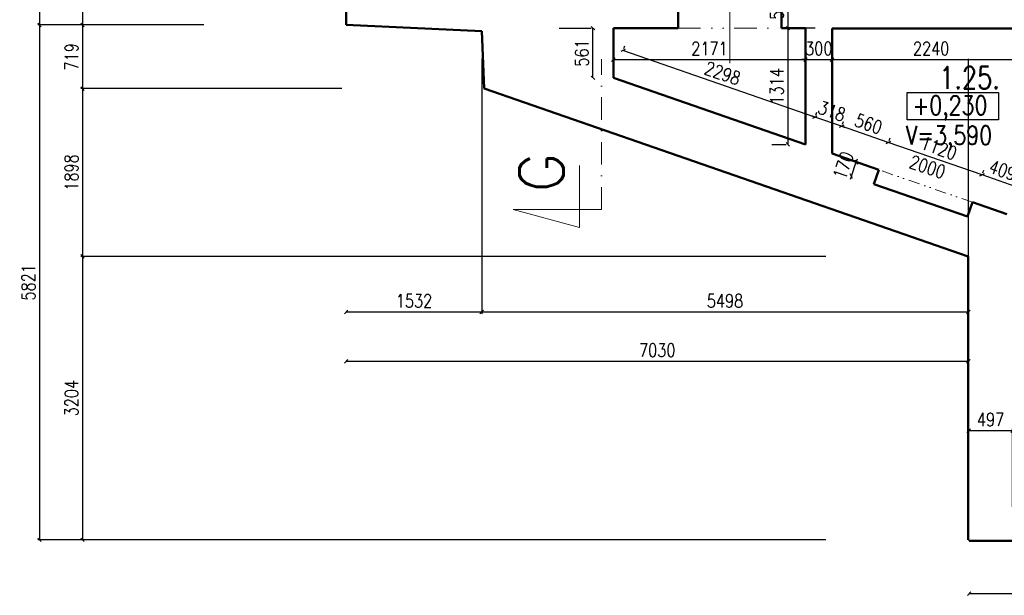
# Model space of a CAD drawing. Header units: millimetres. Extents: x -238874 to 551972, y -298952 to 658415.
# Tile 74 of 256: x 13249 to 24375, y 33297 to 39806. Entities that reach past the tile are written whole.
import ezdxf

# ---------------------------------------------------------------- set-up
doc = ezdxf.new("R2010")
doc.units = ezdxf.units.MM
doc.header["$LTSCALE"] = 20
for name, pattern in [('DIVIDE', [31.75, 12.7, -6.35, 0, -6.35, 0, -6.35]), ('DIVIDE2', [15.875, 6.35, -3.175, 0, -3.175, 0, -3.175]), ('ČERCHOVANÁ', [25.4, 12.7, -6.35, 0, -6.35])]:
    doc.linetypes.add(name, pattern=pattern)
doc.layers.add('CZ', color=255, linetype='Continuous')
doc.layers.add('KOTY', color=8, linetype='Continuous')
doc.layers.add('NOSNÉ', color=8, linetype='Continuous', lineweight=50)
doc.layers.add('PRUCHODY', color=7, linetype='Continuous', lineweight=18)
doc.styles.add('ROMANS', font='romans', dxfattribs={"width": 0.8})
doc.styles.add('SIMPLEX', font='SIMPLEX.shx', dxfattribs={"width": 0.8, "bigfont": 'CAD13.shx'})
doc.styles.get("Standard").update_dxf_attribs({"font": 'simplex.shx', "width": 0.8})
doc.dimstyles.new('CKA', dxfattribs={"dimtxt": 200, "dimasz": 40, "dimexe": 20, "dimexo": 0.2, "dimgap": 50, "dimtad": 1, "dimdec": 0, "dimrnd": 1, "dimzin": 0, "dimdsep": 46, "dimtxsty": 'Standard', "dimblk1": 'OBLIQUE', "dimblk2": 'OBLIQUE', "dimsah": 1, "dimcen": 0.09, "dimclrd": 253, "dimclre": 253, "dimclrt": 253, "dimadec": 0, "dimazin": 0, "dimtfac": 1, "dimtdec": 0, "dimtix": 1, "dimtmove": 2, "dimatfit": 3, "dimfxl": 1, "dimtolj": 1, "dimtzin": 0, "dimarcsym": 0})

# ---------------------------------------------------------------- blocks, each defined once
blk = doc.blocks.new('_OBLIQUE')
at = {"color": 0, "linetype": 'ByBlock'}
blk.add_line((-0.5, -0.5), (0.5, 0.5), dxfattribs=at)
blk = doc.blocks.new('*D49')
at = {"layer": 'DEFPOINTS', "color": 0, "transparency": 16777216}
for p in [(15068, 98190), (13472, 39746), (15068, 39746)]:
    blk.add_point(p, dxfattribs=at)
at = {"layer": 'KOTY', "lineweight": -2, "transparency": 16777216}
for p, q in [((13472, 98190), (13472, 39746)), ((14688, 39746), (13452, 39746))]:
    blk.add_line(p, q, dxfattribs=at)
at = {"layer": 'KOTY', "lineweight": -2, "transparency": 16777216, "xscale": 40, "yscale": 40, "zscale": 40}
for p, rotation in [((13472, 98190), 90), ((13472, 39746), 270)]:
    blk.add_blockref('_OBLIQUE', p, dxfattribs=dict(at, rotation=rotation))
at = {"layer": 'KOTY', "transparency": 16777216, "insert": (13347, 68968), "char_height": 150, "attachment_point": 5, "rotation": 90, "style": 'SIMPLEX'}
blk.add_mtext('\\A1;58444', dxfattribs=at)
blk = doc.blocks.new('*D77')
at = {"layer": 'DEFPOINTS', "color": 0, "transparency": 16777216}
for p in [(23978, 33915), (30668, 33915), (30668, 33317)]:
    blk.add_point(p, dxfattribs=at)
at = {"layer": 'KOTY', "lineweight": -2, "transparency": 16777216}
for p, q in [((30668, 33534), (30668, 33297)), ((23978, 33317), (30668, 33317))]:
    blk.add_line(p, q, dxfattribs=at)
at = {"layer": 'KOTY', "lineweight": -2, "transparency": 16777216, "xscale": 40, "yscale": 40, "zscale": 40, "rotation": 180}
blk.add_blockref('_OBLIQUE', (23978, 33317), dxfattribs=at)
at = {"layer": 'KOTY', "lineweight": -2, "transparency": 16777216, "xscale": 40, "yscale": 40, "zscale": 40}
blk.add_blockref('_OBLIQUE', (30668, 33317), dxfattribs=at)
at = {"layer": 'KOTY', "transparency": 16777216, "insert": (27323, 33442), "char_height": 150, "attachment_point": 5, "style": 'SIMPLEX'}
blk.add_mtext('\\A1;6690', dxfattribs=at)
blk = doc.blocks.new('*D81')
at = {"layer": 'DEFPOINTS', "color": 0, "transparency": 16777216}
for p in [(19726, 39710), (19726, 39710), (19726, 39149)]:
    blk.add_point(p, dxfattribs=at)
at = {"layer": 'KOTY', "lineweight": -2, "transparency": 16777216}
for p, q in [((19345, 39710), (19706, 39710)), ((19726, 39149), (19726, 39710))]:
    blk.add_line(p, q, dxfattribs=at)
at = {"layer": 'KOTY', "lineweight": -2, "transparency": 16777216, "xscale": 40, "yscale": 40, "zscale": 40}
for p, rotation in [((19726, 39710), 90), ((19726, 39149), 270)]:
    blk.add_blockref('_OBLIQUE', p, dxfattribs=dict(at, rotation=rotation))
at = {"layer": 'KOTY', "transparency": 16777216, "insert": (19601, 39429), "char_height": 150, "attachment_point": 5, "rotation": 90, "style": 'SIMPLEX'}
blk.add_mtext('\\A1;561', dxfattribs=at)
blk = doc.blocks.new('*D83')
at = {"layer": 'DEFPOINTS', "color": 0, "transparency": 16777216}
for p in [(15068, 39746), (13472, 33925), (22738, 33925)]:
    blk.add_point(p, dxfattribs=at)
at = {"layer": 'KOTY', "lineweight": -2, "transparency": 16777216}
for p, q in [((13472, 39746), (13472, 33925)), ((22358, 33925), (13452, 33925))]:
    blk.add_line(p, q, dxfattribs=at)
at = {"layer": 'KOTY', "lineweight": -2, "transparency": 16777216, "xscale": 40, "yscale": 40, "zscale": 40}
for p, rotation in [((13472, 39746), 90), ((13472, 33925), 270)]:
    blk.add_blockref('_OBLIQUE', p, dxfattribs=dict(at, rotation=rotation))
at = {"layer": 'KOTY', "transparency": 16777216, "insert": (13347, 36836), "char_height": 150, "attachment_point": 5, "rotation": 90, "style": 'SIMPLEX'}
blk.add_mtext('\\A1;5821', dxfattribs=at)
blk = doc.blocks.new('*D84')
at = {"layer": 'DEFPOINTS', "color": 0, "transparency": 16777216}
for p in [(16938, 39746), (23968, 39746), (23968, 35943)]:
    blk.add_point(p, dxfattribs=at)
at = {"layer": 'KOTY', "lineweight": -2, "transparency": 16777216}
for p, q in [((23968, 39365), (23968, 35923)), ((16938, 35943), (23968, 35943))]:
    blk.add_line(p, q, dxfattribs=at)
at = {"layer": 'KOTY', "lineweight": -2, "transparency": 16777216, "xscale": 40, "yscale": 40, "zscale": 40, "rotation": 180}
blk.add_blockref('_OBLIQUE', (16938, 35943), dxfattribs=at)
at = {"layer": 'KOTY', "lineweight": -2, "transparency": 16777216, "xscale": 40, "yscale": 40, "zscale": 40}
blk.add_blockref('_OBLIQUE', (23968, 35943), dxfattribs=at)
at = {"layer": 'KOTY', "transparency": 16777216, "insert": (20453, 36068), "char_height": 150, "attachment_point": 5, "style": 'SIMPLEX'}
blk.add_mtext('\\A1;7030', dxfattribs=at)
blk = doc.blocks.new('*D85')
at = {"layer": 'DEFPOINTS', "color": 0, "transparency": 16777216}
for p in [(18470, 39746), (23968, 37129), (23968, 36501)]:
    blk.add_point(p, dxfattribs=at)
at = {"layer": 'KOTY', "lineweight": -2, "transparency": 16777216}
for p, q in [((23968, 36748), (23968, 36481)), ((18470, 36501), (23968, 36501))]:
    blk.add_line(p, q, dxfattribs=at)
at = {"layer": 'KOTY', "lineweight": -2, "transparency": 16777216, "xscale": 40, "yscale": 40, "zscale": 40, "rotation": 180}
blk.add_blockref('_OBLIQUE', (18470, 36501), dxfattribs=at)
at = {"layer": 'KOTY', "lineweight": -2, "transparency": 16777216, "xscale": 40, "yscale": 40, "zscale": 40}
blk.add_blockref('_OBLIQUE', (23968, 36501), dxfattribs=at)
at = {"layer": 'KOTY', "transparency": 16777216, "insert": (21219, 36626), "char_height": 150, "attachment_point": 5, "style": 'SIMPLEX'}
blk.add_mtext('\\A1;5498', dxfattribs=at)
blk = doc.blocks.new('*D86')
at = {"layer": 'DEFPOINTS', "color": 0, "transparency": 16777216}
for p in [(22738, 37129), (13959, 33925), (22738, 33925)]:
    blk.add_point(p, dxfattribs=at)
at = {"layer": 'KOTY', "lineweight": -2, "transparency": 16777216}
for p, q in [((13959, 37129), (13959, 33925)), ((22358, 33925), (13939, 33925))]:
    blk.add_line(p, q, dxfattribs=at)
at = {"layer": 'KOTY', "lineweight": -2, "transparency": 16777216, "xscale": 40, "yscale": 40, "zscale": 40}
for p, rotation in [((13959, 37129), 90), ((13959, 33925), 270)]:
    blk.add_blockref('_OBLIQUE', p, dxfattribs=dict(at, rotation=rotation))
at = {"layer": 'KOTY', "transparency": 16777216, "insert": (13834, 35527), "char_height": 150, "attachment_point": 5, "rotation": 90, "style": 'SIMPLEX'}
blk.add_mtext('\\A1;3204', dxfattribs=at)
blk = doc.blocks.new('*D87')
at = {"layer": 'DEFPOINTS', "color": 0, "transparency": 16777216}
for p in [(17268, 39027), (13959, 37129), (22738, 37129)]:
    blk.add_point(p, dxfattribs=at)
at = {"layer": 'KOTY', "lineweight": -2, "transparency": 16777216}
for p, q in [((13959, 39027), (13959, 37129)), ((22358, 37129), (13939, 37129))]:
    blk.add_line(p, q, dxfattribs=at)
at = {"layer": 'KOTY', "lineweight": -2, "transparency": 16777216, "xscale": 40, "yscale": 40, "zscale": 40}
for p, rotation in [((13959, 39027), 90), ((13959, 37129), 270)]:
    blk.add_blockref('_OBLIQUE', p, dxfattribs=dict(at, rotation=rotation))
at = {"layer": 'KOTY', "transparency": 16777216, "insert": (13834, 38078), "char_height": 150, "attachment_point": 5, "rotation": 90, "style": 'SIMPLEX'}
blk.add_mtext('\\A1;1898', dxfattribs=at)
blk = doc.blocks.new('*D88')
at = {"layer": 'DEFPOINTS', "color": 0, "transparency": 16777216}
for p in [(27068, 40940), (27068, 40310), (17438, 39746)]:
    blk.add_point(p, dxfattribs=at)
at = {"layer": 'KOTY', "lineweight": -2, "transparency": 16777216}
for p, q in [((27068, 40691), (27068, 40960)), ((17438, 40940), (27068, 40940))]:
    blk.add_line(p, q, dxfattribs=at)
at = {"layer": 'KOTY', "lineweight": -2, "transparency": 16777216, "xscale": 40, "yscale": 40, "zscale": 40, "rotation": 180}
blk.add_blockref('_OBLIQUE', (17438, 40940), dxfattribs=at)
at = {"layer": 'KOTY', "lineweight": -2, "transparency": 16777216, "xscale": 40, "yscale": 40, "zscale": 40}
blk.add_blockref('_OBLIQUE', (27068, 40940), dxfattribs=at)
at = {"layer": 'KOTY', "transparency": 16777216, "insert": (22253, 41065), "char_height": 150, "attachment_point": 5, "style": 'SIMPLEX'}
blk.add_mtext('\\A1;9630', dxfattribs=at)
blk = doc.blocks.new('*D89')
at = {"layer": 'DEFPOINTS', "color": 0, "transparency": 16777216}
for p in [(16938, 39746), (18470, 39746), (18470, 36501)]:
    blk.add_point(p, dxfattribs=at)
at = {"layer": 'KOTY', "lineweight": -2, "transparency": 16777216}
for p, q in [((18470, 39365), (18470, 36481)), ((16938, 36501), (18470, 36501))]:
    blk.add_line(p, q, dxfattribs=at)
at = {"layer": 'KOTY', "lineweight": -2, "transparency": 16777216, "xscale": 40, "yscale": 40, "zscale": 40, "rotation": 180}
blk.add_blockref('_OBLIQUE', (16938, 36501), dxfattribs=at)
at = {"layer": 'KOTY', "lineweight": -2, "transparency": 16777216, "xscale": 40, "yscale": 40, "zscale": 40}
blk.add_blockref('_OBLIQUE', (18470, 36501), dxfattribs=at)
at = {"layer": 'KOTY', "transparency": 16777216, "insert": (17704, 36626), "char_height": 150, "attachment_point": 5, "style": 'SIMPLEX'}
blk.add_mtext('\\A1;1532', dxfattribs=at)
blk = doc.blocks.new('*D90')
at = {"layer": 'DEFPOINTS', "color": 0, "transparency": 16777216}
for p in [(17438, 40940), (16938, 39746), (17438, 39746)]:
    blk.add_point(p, dxfattribs=at)
at = {"layer": 'KOTY', "lineweight": -2, "transparency": 16777216}
for p, q in [((17438, 40127), (17438, 40960)), ((16938, 40940), (17438, 40940))]:
    blk.add_line(p, q, dxfattribs=at)
at = {"layer": 'KOTY', "lineweight": -2, "transparency": 16777216, "xscale": 40, "yscale": 40, "zscale": 40, "rotation": 180}
blk.add_blockref('_OBLIQUE', (16938, 40940), dxfattribs=at)
at = {"layer": 'KOTY', "lineweight": -2, "transparency": 16777216, "xscale": 40, "yscale": 40, "zscale": 40}
blk.add_blockref('_OBLIQUE', (17438, 40940), dxfattribs=at)
at = {"layer": 'KOTY', "transparency": 16777216, "insert": (17188, 41065), "char_height": 150, "attachment_point": 5, "style": 'SIMPLEX'}
blk.add_mtext('\\A1;500', dxfattribs=at)
blk = doc.blocks.new('*D91')
at = {"layer": 'DEFPOINTS', "color": 0, "transparency": 16777216}
for p in [(15708, 39746), (13959, 39027), (17268, 39027)]:
    blk.add_point(p, dxfattribs=at)
at = {"layer": 'KOTY', "lineweight": -2, "transparency": 16777216}
for p, q in [((13959, 39746), (13959, 39027)), ((16887, 39027), (13939, 39027))]:
    blk.add_line(p, q, dxfattribs=at)
at = {"layer": 'KOTY', "lineweight": -2, "transparency": 16777216, "xscale": 40, "yscale": 40, "zscale": 40}
for p, rotation in [((13959, 39746), 90), ((13959, 39027), 270)]:
    blk.add_blockref('_OBLIQUE', p, dxfattribs=dict(at, rotation=rotation))
at = {"layer": 'KOTY', "transparency": 16777216, "insert": (13834, 39386), "char_height": 150, "attachment_point": 5, "rotation": 90, "style": 'SIMPLEX'}
blk.add_mtext('\\A1;719', dxfattribs=at)
blk = doc.blocks.new('*D92')
at = {"layer": 'DEFPOINTS', "color": 0, "transparency": 16777216}
for p in [(15708, 41670), (13959, 39746), (15708, 39746)]:
    blk.add_point(p, dxfattribs=at)
at = {"layer": 'KOTY', "lineweight": -2, "transparency": 16777216}
for p, q in [((13959, 41670), (13959, 39746)), ((15328, 39746), (13939, 39746))]:
    blk.add_line(p, q, dxfattribs=at)
at = {"layer": 'KOTY', "lineweight": -2, "transparency": 16777216, "xscale": 40, "yscale": 40, "zscale": 40}
for p, rotation in [((13959, 41670), 90), ((13959, 39746), 270)]:
    blk.add_blockref('_OBLIQUE', p, dxfattribs=dict(at, rotation=rotation))
at = {"layer": 'KOTY', "transparency": 16777216, "insert": (13834, 40708), "char_height": 150, "attachment_point": 5, "rotation": 90, "style": 'SIMPLEX'}
blk.add_mtext('\\A1;1924', dxfattribs=at)
blk = doc.blocks.new('*D97')
at = {"layer": 'DEFPOINTS', "color": 0, "transparency": 16777216}
for p in [(23064, 38418), (22957, 38108), (24015, 37741)]:
    blk.add_point(p, dxfattribs=at)
at = {"layer": 'KOTY', "lineweight": -2, "transparency": 16777216}
for p, q in [((24123, 38051), (23064, 38418)), ((23082, 38468), (23071, 38437))]:
    blk.add_line(p, q, dxfattribs=at)
at = {"layer": 'KOTY', "lineweight": -2, "transparency": 16777216, "xscale": 40, "yscale": 40, "zscale": 40}
for p, rotation in [((23064, 38418), 160.8707551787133), ((24123, 38051), 340.8707551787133)]:
    blk.add_blockref('_OBLIQUE', p, dxfattribs=dict(at, rotation=rotation))
at = {"layer": 'KOTY', "transparency": 16777216, "insert": (23635, 38353), "char_height": 150, "attachment_point": 5, "rotation": 340.8708, "style": 'SIMPLEX'}
blk.add_mtext('\\A1;1120', dxfattribs=at)
blk = doc.blocks.new('*D98')
at = {"layer": 'DEFPOINTS', "color": 0, "transparency": 16777216}
for p in [(24123, 38051), (24015, 37741), (24402, 37607)]:
    blk.add_point(p, dxfattribs=at)
at = {"layer": 'KOTY', "lineweight": -2, "transparency": 16777216}
for p, q in [((24140, 38101), (24129, 38070)), ((24509, 37917), (24123, 38051))]:
    blk.add_line(p, q, dxfattribs=at)
at = {"layer": 'KOTY', "lineweight": -2, "transparency": 16777216, "xscale": 40, "yscale": 40, "zscale": 40}
for p, rotation in [((24123, 38051), 160.8707551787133), ((24509, 37917), 340.8707551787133)]:
    blk.add_blockref('_OBLIQUE', p, dxfattribs=dict(at, rotation=rotation))
at = {"layer": 'KOTY', "transparency": 16777216, "insert": (24357, 38102), "char_height": 150, "attachment_point": 5, "rotation": 340.8708, "style": 'SIMPLEX'}
blk.add_mtext('\\A1;409', dxfattribs=at)
blk = doc.blocks.new('*D100')
at = {"layer": 'DEFPOINTS', "color": 0, "transparency": 16777216}
for p in [(24468, 35159), (23971, 33918), (24468, 33918)]:
    blk.add_point(p, dxfattribs=at)
at = {"layer": 'KOTY', "lineweight": -2, "transparency": 16777216}
for p, q in [((23971, 35159), (24468, 35159)), ((24468, 34299), (24468, 35179))]:
    blk.add_line(p, q, dxfattribs=at)
at = {"layer": 'KOTY', "lineweight": -2, "transparency": 16777216, "xscale": 40, "yscale": 40, "zscale": 40, "rotation": 180}
blk.add_blockref('_OBLIQUE', (23971, 35159), dxfattribs=at)
at = {"layer": 'KOTY', "lineweight": -2, "transparency": 16777216, "xscale": 40, "yscale": 40, "zscale": 40}
blk.add_blockref('_OBLIQUE', (24468, 35159), dxfattribs=at)
at = {"layer": 'KOTY', "transparency": 16777216, "insert": (24219, 35284), "char_height": 150, "attachment_point": 5, "style": 'SIMPLEX'}
blk.add_mtext('\\A1;497', dxfattribs=at)
blk = doc.blocks.new('*D106')
at = {"layer": 'DEFPOINTS', "color": 0, "transparency": 16777216}
for p in [(22702, 38197), (22951, 38110), (22896, 37950)]:
    blk.add_point(p, dxfattribs=at)
at = {"layer": 'KOTY', "lineweight": -2, "transparency": 16777216}
for p, q in [((22592, 38235), (22683, 38203)), ((22647, 38036), (22702, 38197)), ((22702, 38197), (22715, 38234)), ((22647, 38036), (22633, 37998))]:
    blk.add_line(p, q, dxfattribs=at)
at = {"layer": 'KOTY', "lineweight": -2, "transparency": 16777216, "xscale": 40, "yscale": 40, "zscale": 40}
for p, rotation in [((22702, 38197), 250.8707551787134), ((22647, 38036), 70.87075517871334)]:
    blk.add_blockref('_OBLIQUE', p, dxfattribs=dict(at, rotation=rotation))
at = {"layer": 'KOTY', "transparency": 16777216, "insert": (22556, 38157), "char_height": 150, "attachment_point": 5, "rotation": 70.8708, "style": 'SIMPLEX'}
blk.add_mtext('\\A1;170', dxfattribs=at)
blk = doc.blocks.new('*D107')
at = {"layer": 'DEFPOINTS', "color": 0, "transparency": 16777216}
for p in [(22235, 38705), (22128, 38396), (22428, 38292)]:
    blk.add_point(p, dxfattribs=at)
at = {"layer": 'KOTY', "lineweight": -2, "transparency": 16777216}
for p, q in [((22235, 38705), (22198, 38719)), ((22253, 38755), (22242, 38724)), ((22535, 38601), (22235, 38705)), ((22535, 38601), (22573, 38588))]:
    blk.add_line(p, q, dxfattribs=at)
at = {"layer": 'KOTY', "lineweight": -2, "transparency": 16777216, "xscale": 40, "yscale": 40, "zscale": 40}
for p, rotation in [((22235, 38705), 340.8707551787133), ((22535, 38601), 160.8707551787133)]:
    blk.add_blockref('_OBLIQUE', p, dxfattribs=dict(at, rotation=rotation))
at = {"layer": 'KOTY', "transparency": 16777216, "insert": (22426, 38772), "char_height": 150, "attachment_point": 5, "rotation": 340.8708, "style": 'SIMPLEX'}
blk.add_mtext('\\A1;318', dxfattribs=at)
blk = doc.blocks.new('*D108')
at = {"layer": 'DEFPOINTS', "color": 0, "transparency": 16777216}
for p in [(22535, 38601), (22428, 38292), (22957, 38108)]:
    blk.add_point(p, dxfattribs=at)
at = {"layer": 'KOTY', "lineweight": -2, "transparency": 16777216}
for p, q in [((22553, 38651), (22542, 38620)), ((23064, 38418), (22535, 38601))]:
    blk.add_line(p, q, dxfattribs=at)
at = {"layer": 'KOTY', "lineweight": -2, "transparency": 16777216, "xscale": 40, "yscale": 40, "zscale": 40}
for p, rotation in [((22535, 38601), 160.8707551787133), ((23064, 38418), 340.8707551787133)]:
    blk.add_blockref('_OBLIQUE', p, dxfattribs=dict(at, rotation=rotation))
at = {"layer": 'KOTY', "transparency": 16777216, "insert": (22841, 38628), "char_height": 150, "attachment_point": 5, "rotation": 340.8708, "style": 'SIMPLEX'}
blk.add_mtext('\\A1;560', dxfattribs=at)
blk = doc.blocks.new('*D109')
at = {"layer": 'DEFPOINTS', "color": 0, "transparency": 16777216}
for p in [(21858, 39710), (21928, 38396), (22128, 38396)]:
    blk.add_point(p, dxfattribs=at)
at = {"layer": 'KOTY', "lineweight": -2, "transparency": 16777216}
for p, q in [((21928, 39710), (21928, 38396)), ((21747, 38396), (21908, 38396))]:
    blk.add_line(p, q, dxfattribs=at)
at = {"layer": 'KOTY', "lineweight": -2, "transparency": 16777216, "xscale": 40, "yscale": 40, "zscale": 40}
for p, rotation in [((21928, 39710), 90), ((21928, 38396), 270)]:
    blk.add_blockref('_OBLIQUE', p, dxfattribs=dict(at, rotation=rotation))
at = {"layer": 'KOTY', "transparency": 16777216, "insert": (21803, 39053), "char_height": 150, "attachment_point": 5, "rotation": 90, "style": 'SIMPLEX'}
blk.add_mtext('\\A1;1314', dxfattribs=at)
blk = doc.blocks.new('*D110')
at = {"layer": 'DEFPOINTS', "color": 0, "transparency": 16777216}
for p in [(21858, 40210), (21858, 39710), (21928, 39710)]:
    blk.add_point(p, dxfattribs=at)
at = {"layer": 'KOTY', "lineweight": -2, "transparency": 16777216}
for p, q in [((21928, 40210), (21928, 39710)), ((22239, 39710), (21948, 39710))]:
    blk.add_line(p, q, dxfattribs=at)
at = {"layer": 'KOTY', "lineweight": -2, "transparency": 16777216, "xscale": 40, "yscale": 40, "zscale": 40}
for p, rotation in [((21928, 40210), 90), ((21928, 39710), 270)]:
    blk.add_blockref('_OBLIQUE', p, dxfattribs=dict(at, rotation=rotation))
at = {"layer": 'KOTY', "transparency": 16777216, "insert": (21803, 39960), "char_height": 150, "attachment_point": 5, "rotation": 90, "style": 'SIMPLEX'}
blk.add_mtext('\\A1;500', dxfattribs=at)
blk = doc.blocks.new('*D111')
at = {"layer": 'DEFPOINTS', "color": 0, "transparency": 16777216}
for p in [(22428, 39707), (24668, 39707), (24668, 39355)]:
    blk.add_point(p, dxfattribs=at)
at = {"layer": 'KOTY', "lineweight": -2, "transparency": 16777216}
for p, q in [((22428, 39355), (24668, 39355)), ((24668, 39326), (24668, 39335))]:
    blk.add_line(p, q, dxfattribs=at)
at = {"layer": 'KOTY', "lineweight": -2, "transparency": 16777216, "xscale": 40, "yscale": 40, "zscale": 40, "rotation": 180}
blk.add_blockref('_OBLIQUE', (22428, 39355), dxfattribs=at)
at = {"layer": 'KOTY', "lineweight": -2, "transparency": 16777216, "xscale": 40, "yscale": 40, "zscale": 40}
blk.add_blockref('_OBLIQUE', (24668, 39355), dxfattribs=at)
at = {"layer": 'KOTY', "transparency": 16777216, "insert": (23548, 39480), "char_height": 150, "attachment_point": 5, "style": 'SIMPLEX'}
blk.add_mtext('\\A1;2240', dxfattribs=at)
blk = doc.blocks.new('*D112')
at = {"layer": 'DEFPOINTS', "color": 0, "transparency": 16777216}
for p in [(22128, 39710), (22428, 39707), (22428, 39355)]:
    blk.add_point(p, dxfattribs=at)
at = {"layer": 'KOTY', "lineweight": -2, "transparency": 16777216}
for p, q in [((22128, 39355), (22088, 39355)), ((22128, 39355), (22428, 39355)), ((22428, 39355), (22468, 39355)), ((22428, 39326), (22428, 39335))]:
    blk.add_line(p, q, dxfattribs=at)
at = {"layer": 'KOTY', "lineweight": -2, "transparency": 16777216, "xscale": 40, "yscale": 40, "zscale": 40}
blk.add_blockref('_OBLIQUE', (22128, 39355), dxfattribs=at)
at = {"layer": 'KOTY', "lineweight": -2, "transparency": 16777216, "xscale": 40, "yscale": 40, "zscale": 40, "rotation": 180}
blk.add_blockref('_OBLIQUE', (22428, 39355), dxfattribs=at)
at = {"layer": 'KOTY', "transparency": 16777216, "insert": (22278, 39480), "char_height": 150, "attachment_point": 5, "style": 'SIMPLEX'}
blk.add_mtext('\\A1;300', dxfattribs=at)
blk = doc.blocks.new('*D113')
at = {"layer": 'DEFPOINTS', "color": 0, "transparency": 16777216}
for p in [(20065, 39458), (19957, 39149), (22128, 38396)]:
    blk.add_point(p, dxfattribs=at)
at = {"layer": 'KOTY', "lineweight": -2, "transparency": 16777216}
for p, q in [((20082, 39508), (20071, 39477)), ((22235, 38705), (20065, 39458))]:
    blk.add_line(p, q, dxfattribs=at)
at = {"layer": 'KOTY', "lineweight": -2, "transparency": 16777216, "xscale": 40, "yscale": 40, "zscale": 40}
for p, rotation in [((20065, 39458), 160.8707551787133), ((22235, 38705), 340.8707551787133)]:
    blk.add_blockref('_OBLIQUE', p, dxfattribs=dict(at, rotation=rotation))
at = {"layer": 'KOTY', "transparency": 16777216, "insert": (21191, 39200), "char_height": 150, "attachment_point": 5, "rotation": 340.8708, "style": 'SIMPLEX'}
blk.add_mtext('\\A1;2298', dxfattribs=at)
blk = doc.blocks.new('*D114')
at = {"layer": 'DEFPOINTS', "color": 0, "transparency": 16777216}
for p in [(19957, 39710), (22128, 39710), (22128, 39355)]:
    blk.add_point(p, dxfattribs=at)
at = {"layer": 'KOTY', "lineweight": -2, "transparency": 16777216}
for p, q in [((19957, 39355), (22128, 39355)), ((22128, 39329), (22128, 39335))]:
    blk.add_line(p, q, dxfattribs=at)
at = {"layer": 'KOTY', "lineweight": -2, "transparency": 16777216, "xscale": 40, "yscale": 40, "zscale": 40, "rotation": 180}
blk.add_blockref('_OBLIQUE', (19957, 39355), dxfattribs=at)
at = {"layer": 'KOTY', "lineweight": -2, "transparency": 16777216, "xscale": 40, "yscale": 40, "zscale": 40}
blk.add_blockref('_OBLIQUE', (22128, 39355), dxfattribs=at)
at = {"layer": 'KOTY', "transparency": 16777216, "insert": (21043, 39480), "char_height": 150, "attachment_point": 5, "style": 'SIMPLEX'}
blk.add_mtext('\\A1;2171', dxfattribs=at)

msp = doc.modelspace()

# ---------------------------------------------------------------- linework, layer by layer
at = {"layer": 'CZ', "color": 7}
msp.add_lwpolyline([(23275.35, 38984.446), (24308.833, 38984.446), (24308.833, 38671.975), (23275.35, 38671.975)], close=True, dxfattribs=at)
at = {"layer": 'NOSNÉ'}
for p, q in [((16937.962, 39746.016), (16937.962, 41670.047)), ((20687.962, 40210.047), (20687.962, 39710.047)), ((21857.962, 40210.047), (21857.962, 39710.047)), ((16937.962, 39746.016), (18470.307, 39674.958)), ((18470.307, 39674.958), (18497.296, 39026.674)), ((19957.163, 39148.69), (19957.163, 39710.047)), ((20687.962, 39710.047), (19957.163, 39710.047)), ((22127.962, 39710.047), (21857.962, 39710.047)), ((22127.962, 39710.047), (22127.962, 38395.742)), ((22427.962, 39707.118), (25917.712, 39707.118)), ((22427.962, 39707.118), (22427.962, 38291.687)), ((19957.163, 39148.69), (22127.962, 38395.742)), ((18497.296, 39026.674), (23967.962, 37129.158)), ((22427.962, 38291.687), (22957.04, 38108.174)), ((22957.04, 38108.174), (22901.331, 37947.562)), ((22901.331, 37947.562), (23959.486, 37580.537)), ((24015.195, 37741.15), (23959.486, 37580.537)), ((24015.195, 37741.15), (24401.618, 37607.118)), ((23967.962, 33925.047), (23967.962, 37129.158)), ((29457.962, 33910.047), (23977.962, 33915.047))]:
    msp.add_line(p, q, dxfattribs=at)
at = {"layer": 'PRUCHODY'}
for p, q in [((21272.962, 39312.551), (21272.962, 41107.544)), ((19957.163, 39148.69), (22127.962, 38395.742)), ((22427.962, 38291.687), (22957.04, 38108.174)), ((19573.927, 38158.546), (19573.927, 37457.584)), ((24015.195, 37741.15), (24104.867, 37710.047)), ((18823.927, 37658.546), (19823.927, 37658.546)), ((18823.927, 37658.546), (19573.927, 37457.584))]:
    msp.add_line(p, q, dxfattribs=at)
at = {"layer": 'PRUCHODY', "linetype": 'DIVIDE'}
msp.add_line((20687.962, 39710.047), (21857.962, 39710.047), dxfattribs=at)
at = {"layer": 'PRUCHODY', "linetype": 'ČERCHOVANÁ'}
msp.add_line((19823.927, 37658.546), (19823.927, 39358.38), dxfattribs=at)
at = {"layer": 'PRUCHODY', "linetype": 'DIVIDE2'}
msp.add_line((24015.195, 37741.15), (22957.04, 38108.174), dxfattribs=at)
at = {"layer": 'PRUCHODY'}
msp.add_arc((23977.962, 33925.047), 10, 180, 270, dxfattribs=at)

# ---------------------------------------------------------------- texts
at = {"layer": 'CZ', "color": 7, "style": 'ROMANS'}
msp.add_text('G', height=500, rotation=90, dxfattribs=at).set_placement((19395.435, 37851.054))
at = {"layer": 'CZ', "color": 7, "attachment_point": 1}
for s, insert, char_height, width in [('1.25.', (23638.681, 39274.959), 250, 971.4), ('+0,230', (23338.239, 38943.242), 212.5, 1666.9), ('V=3,590', (23260.252, 38606.209), 212.5, 3214.5)]:
    msp.add_mtext(s, dxfattribs=dict(at, insert=insert, char_height=char_height, width=width))
at = {"layer": 'KOTY', "insert": (23335.981, 38278.904), "char_height": 150, "width": 1089.9, "attachment_point": 1, "rotation": 341.0383465}
msp.add_mtext('2000', dxfattribs=at)

# ---------------------------------------------------------------- dimensions: what is measured, and where the dimension line sits
at = {"layer": 'KOTY'}
for base, p1, p2, angle, text, picture, middle in [((13472.027, 39746.016), (15068.362, 98190.047), (15068.362, 39746.016), 90, '58444', '*D49', (13347.027, 68968.031)), ((13958.559, 39746.016), (15708.362, 41670.047), (15708.362, 39746.016), 90, '1924', '*D92', (13833.559, 40708.031)), ((21927.962, 39710.047), (21857.962, 40210.047), (21857.962, 39710.047), 270, '500', '*D110', (21802.962, 39960.047)), ((13472.027, 33925.047), (15068.362, 39746.016), (22738.362, 33925.047), 90, '5821', '*D83', (13347.027, 36835.531)), ((13958.559, 39026.674), (15708.362, 39746.016), (17267.695, 39026.674), 90, '719', '*D91', (13833.559, 39386.345)), ((23967.962, 35942.625), (16937.962, 39746.016), (23967.962, 39746.016), 180, '7030', '*D84', (20452.962, 36067.625)), ((18470.307, 36500.674), (16937.962, 39746.016), (18470.307, 39746.016), 180, '1532', '*D89', (17704.135, 36625.674)), ((23967.962, 36500.674), (18470.307, 39746.016), (23967.962, 37129.158), 180, '5498', '*D85', (21219.135, 36625.674)), ((19725.833, 39710.047), (19725.833, 39148.69), (19725.833, 39710.047), 270, '561', '*D81', (19600.833, 39429.369)), ((21927.962, 38395.742), (21857.962, 39710.047), (22127.962, 38395.742), 270, '1314', '*D109', (21802.962, 39052.895)), ((22127.962, 39355.465), (19957.163, 39710.047), (22127.962, 39710.047), 180, '2171', '*D114', (21042.563, 39480.465)), ((22427.962, 39355.465), (22127.962, 39710.047), (22427.962, 39707.118), 180, '300', '*D112', (22277.962, 39480.465)), ((24667.962, 39355.465), (22427.962, 39707.118), (24667.962, 39707.118), 180, '2240', '*D111', (23547.962, 39480.465)), ((20064.598, 39458.43), (22127.962, 38395.742), (19957.163, 39148.69), 340.8707552, '2298', '*D113', (21190.96, 39200.054)), ((13958.559, 37129.158), (17267.695, 39026.674), (22738.362, 37129.158), 90, '1898', '*D87', (13833.559, 38077.916)), ((22235.396, 38705.483), (22427.962, 38291.687), (22127.962, 38395.742), 340.8707552, '318', '*D107', (22426.359, 38771.553)), ((22535.396, 38601.427), (22957.04, 38108.174), (22427.962, 38291.687), 340.8707552, '560', '*D108', (22840.898, 38627.769)), ((23064.474, 38417.915), (24015.195, 37741.15), (22957.04, 38108.174), 340.8707552, '1120', '*D97', (23634.515, 38352.501)), ((22702.22, 38196.559), (22895.682, 37949.521), (22951.391, 38110.134), 70.8707552, '170', '*D106', (22556.268, 38157.215)), ((24122.63, 38050.891), (24401.618, 37607.118), (24015.195, 37741.15), 340.8707552, '409', '*D98', (24356.804, 38101.972)), ((13958.559, 33925.047), (22738.362, 37129.158), (22738.362, 33925.047), 90, '3204', '*D86', (13833.559, 35527.103)), ((30667.962, 33317.233), (23977.962, 33915.047), (30667.962, 33915.047), 180, '6690', '*D77', (27322.962, 33442.233))]:
    dim = msp.add_linear_dim(base=base, p1=p1, p2=p2, angle=angle, text=text, dimstyle='CKA', override={"dimtxt": 150, "dimexo": 380.774374, "dimtxsty": 'SIMPLEX', "dimse1": 1, "dimclrd": 256, "dimclre": 256, "dimclrt": 256}, dxfattribs=at)
    dim.commit()
    dim.dimension.update_dxf_attribs({"geometry": picture, "text_midpoint": middle})
for base, p1, p2, text, picture, middle in [((17437.962, 40940.047), (16937.962, 39746.016), (17437.962, 39746.016), '500', '*D90', (17187.962, 41065.047)), ((27067.962, 40940.047), (17437.962, 39746.016), (27067.962, 40310.047), '9630', '*D88', (22252.962, 41065.047)), ((24467.962, 35159.277), (23970.891, 33917.976), (24467.962, 33917.976), '497', '*D100', (24219.427, 35284.277))]:
    dim = msp.add_linear_dim(base=base, p1=p1, p2=p2, text=text, dimstyle='CKA', override={"dimtxt": 150, "dimexo": 380.774374, "dimtxsty": 'SIMPLEX', "dimse1": 1, "dimclrd": 256, "dimclre": 256, "dimclrt": 256}, dxfattribs=at)
    dim.commit()
    dim.dimension.update_dxf_attribs({"geometry": picture, "text_midpoint": middle})

doc.saveas('drawing.dxf')
